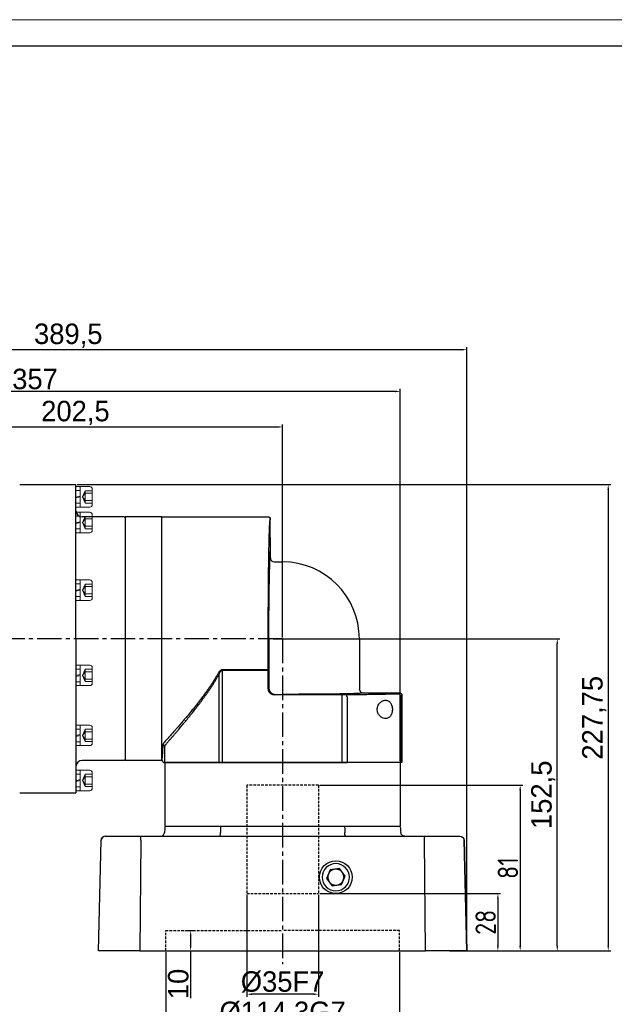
# Model space of a CAD drawing. Header units: millimetres. Extents: x 2026 to 3108, y 344 to 1109.
# Tile 17 of 18: x 2539 to 2830, y 628 to 1109. Entities that reach past the tile are written whole.
import ezdxf

# ---------------------------------------------------------------- set-up
doc = ezdxf.new("R2010")
doc.units = ezdxf.units.MM
doc.linetypes.add('DASHED2', pattern=[9.525, 6.35, -3.175])
doc.linetypes.add('点画线', pattern=[18, 12, -2, 2, -2])
for name, color, linetype in [('4虚线层', 6, 'DASHED2'), ('6文字层', 3, 'Continuous'), ('7中心线层', 7, '点画线'), ('标注线', 7, 'Continuous')]:
    doc.layers.add(name, color=color, linetype=linetype)
for name, color, linetype, lineweight in [('图框_外框线', 7, 'Continuous', 18), ('粗实线', 7, 'Continuous', 40), ('细实线', 211, 'Continuous', 18)]:
    doc.layers.add(name, color=color, linetype=linetype, lineweight=lineweight)
doc.styles.add('工程字', font='gbenor.shx', dxfattribs={"bigfont": 'gbcbig.shx'})
doc.dimstyles.new('ISO-25', dxfattribs={"dimtxt": 2.5, "dimasz": 2.5, "dimexe": 1.25, "dimexo": 0.625, "dimtad": 1, "dimtxsty": 'Standard', "dimcen": 2.5, "dimadec": 0, "dimazin": 0, "dimtfac": 1, "dimtmove": 0, "dimatfit": 3, "dimfxl": 1, "dimarcsym": 0})

# ---------------------------------------------------------------- blocks, each defined once
blk = doc.blocks.new('*D87')
at = {"layer": '6文字层', "color": 0, "lineweight": -2}
for p, q in [((2465.31, 876.83), (2465.31, 910.87)), ((2467.81, 909.62), (2665.31, 909.62)), ((2667.81, 806.83), (2667.81, 910.87))]:
    blk.add_line(p, q, dxfattribs=at)
at = {"layer": '6文字层', "color": 0}
for points in [[(2467.81, 910.03), (2467.81, 909.2), (2465.31, 909.62)], [(2665.31, 909.2), (2665.31, 910.03), (2667.81, 909.62)]]:
    blk.add_solid(points, dxfattribs=at)
at = {"layer": 'Defpoints', "color": 0}
for p in [(2667.81, 909.62), (2465.31, 876.21), (2667.81, 806.21)]:
    blk.add_point(p, dxfattribs=at)
at = {"layer": '6文字层', "color": 0, "insert": (2566.56, 916.45), "char_height": 10, "attachment_point": 5}
blk.add_mtext('202,5', dxfattribs=at)
blk = doc.blocks.new('*D88')
at = {"layer": '6文字层', "color": 0, "lineweight": -2}
for p, q in [((2368.31, 825.63), (2368.31, 928.23)), ((2725.31, 746.33), (2725.31, 928.23)), ((2722.81, 926.98), (2370.81, 926.98))]:
    blk.add_line(p, q, dxfattribs=at)
at = {"layer": '6文字层', "color": 0}
for points in [[(2370.81, 927.4), (2370.81, 926.56), (2368.31, 926.98)], [(2722.81, 926.56), (2722.81, 927.4), (2725.31, 926.98)]]:
    blk.add_solid(points, dxfattribs=at)
at = {"layer": 'Defpoints', "color": 0}
for p in [(2368.31, 926.98), (2368.31, 825.01), (2725.31, 745.71)]:
    blk.add_point(p, dxfattribs=at)
at = {"layer": '6文字层', "color": 0, "insert": (2546.81, 932.98), "char_height": 10, "attachment_point": 5}
blk.add_mtext('357', dxfattribs=at)
blk = doc.blocks.new('M6')
at = {"layer": '细实线', "color": 0, "linetype": 'Continuous', "lineweight": 18}
for p, q in [((-4.4, 8.1), (-4.4, 9.8)), ((-4.2, 10), (-2.6, 10)), ((-2.4, 0), (-2.4, 10)), ((-2.4, 10), (2.4, 10)), ((-4.4, 0.2), (-4.4, 8.1)), ((-4.4, 8.1), (-2.4, 8.1)), ((-4.4, 4.9), (-2.4, 5.42)), ((-4.4, 4.48), (-2.4, 5)), ((-1.24, 5), (0.04, 8)), ((0.04, 6.8), (-1.24, 5)), ((0.04, 3.2), (-1.24, 5)), ((-1.24, 5), (0.04, 2)), ((0.04, 8), (3.6, 8)), ((0.04, 2), (0.04, 8)), ((0.04, 6.8), (3.6, 6.8)), ((3.6, 1.2), (3.6, 8.8)), ((-4.4, 1.9), (-2.4, 1.9)), ((0.04, 3.2), (3.6, 3.2)), ((0.04, 2), (3.6, 2)), ((-4.2, 0), (-2.6, 0)), ((-2.4, 0), (2.4, 0))]:
    blk.add_line(p, q, dxfattribs=at)
for centre, radius, start, end in [((-4.2, 9.8), 0.2, 90, 180), ((-2.6, 9.8), 0.2, 0, 90), ((2.4, 8.8), 1.2, 0, 90), ((-4.2, 0.2), 0.2, 180, 270), ((-2.6, 0.2), 0.2, 270, 0), ((2.4, 1.2), 1.2, 270, 0)]:
    blk.add_arc(centre, radius, start, end, dxfattribs=at)
blk = doc.blocks.new('*D106')
at = {"layer": '6文字层', "color": 0, "lineweight": -2}
for p, q in [((2668.44, 806.21), (2803.29, 806.21)), ((2802.04, 656.21), (2802.04, 803.71)), ((2752.01, 653.71), (2803.29, 653.71))]:
    blk.add_line(p, q, dxfattribs=at)
at = {"layer": '6文字层', "color": 0}
for points in [[(2802.46, 803.71), (2801.63, 803.71), (2802.04, 806.21)], [(2801.63, 656.21), (2802.46, 656.21), (2802.04, 653.71)]]:
    blk.add_solid(points, dxfattribs=at)
at = {"layer": 'Defpoints', "color": 0}
for p in [(2667.81, 806.21), (2802.04, 806.21), (2751.39, 653.71)]:
    blk.add_point(p, dxfattribs=at)
at = {"layer": '6文字层', "color": 0, "insert": (2795.21, 729.96), "char_height": 10, "attachment_point": 5, "rotation": 90}
blk.add_mtext('152,5', dxfattribs=at)
blk = doc.blocks.new('*D107')
at = {"layer": '6文字层', "color": 0, "lineweight": -2}
for p, q in [((2567.44, 881.46), (2828.2, 881.46)), ((2826.95, 878.96), (2826.95, 656.21)), ((2749.37, 653.71), (2828.2, 653.71))]:
    blk.add_line(p, q, dxfattribs=at)
at = {"layer": '6文字层', "color": 0}
for points in [[(2827.36, 878.96), (2826.53, 878.96), (2826.95, 881.46)], [(2826.53, 656.21), (2827.36, 656.21), (2826.95, 653.71)]]:
    blk.add_solid(points, dxfattribs=at)
at = {"layer": 'Defpoints', "color": 0}
for p in [(2566.81, 881.46), (2748.74, 653.71), (2826.95, 653.71)]:
    blk.add_point(p, dxfattribs=at)
at = {"layer": '6文字层', "color": 0, "insert": (2820.11, 767.58), "char_height": 10, "attachment_point": 5, "rotation": 90}
blk.add_mtext('227,75', dxfattribs=at)
blk = doc.blocks.new('*D108')
at = {"layer": '6文字层', "color": 0, "lineweight": -2}
for p, q in [((2368.31, 825.63), (2368.31, 948.6)), ((2757.81, 654.33), (2757.81, 948.6)), ((2755.31, 947.35), (2370.81, 947.35))]:
    blk.add_line(p, q, dxfattribs=at)
at = {"layer": '6文字层', "color": 0}
for points in [[(2370.81, 947.76), (2370.81, 946.93), (2368.31, 947.35)], [(2755.31, 946.93), (2755.31, 947.76), (2757.81, 947.35)]]:
    blk.add_solid(points, dxfattribs=at)
at = {"layer": 'Defpoints', "color": 0}
for p in [(2368.31, 947.35), (2368.31, 825.01), (2757.81, 653.71)]:
    blk.add_point(p, dxfattribs=at)
at = {"layer": '6文字层', "color": 0, "insert": (2563.06, 954.18), "char_height": 10, "attachment_point": 5}
blk.add_mtext('389,5', dxfattribs=at)
blk = doc.blocks.new('*D110')
at = {"layer": '6文字层', "color": 0, "lineweight": -2}
for p, q in [((2620.07, 663.71), (2624.11, 663.71)), ((2622.86, 661.21), (2622.86, 656.21)), ((2617.33, 653.71), (2624.11, 653.71)), ((2622.86, 653.71), (2622.86, 630.6))]:
    blk.add_line(p, q, dxfattribs=at)
at = {"layer": '6文字层', "color": 0}
for points in [[(2623.28, 661.21), (2622.45, 661.21), (2622.86, 663.71)], [(2622.45, 656.21), (2623.28, 656.21), (2622.86, 653.71)]]:
    blk.add_solid(points, dxfattribs=at)
at = {"layer": 'Defpoints', "color": 0}
for p in [(2619.45, 663.71), (2616.7, 653.71), (2622.86, 653.71)]:
    blk.add_point(p, dxfattribs=at)
at = {"layer": '6文字层', "color": 0, "insert": (2616.86, 637.58), "char_height": 10, "attachment_point": 5, "rotation": 90}
blk.add_mtext('10', dxfattribs=at)
blk = doc.blocks.new('*D111')
at = {"layer": '6文字层', "color": 0, "lineweight": -2}
for p, q in [((2650.31, 681.08), (2650.31, 631.33)), ((2685.31, 681.08), (2685.31, 631.33)), ((2682.81, 632.58), (2652.81, 632.58))]:
    blk.add_line(p, q, dxfattribs=at)
at = {"layer": '6文字层', "color": 0}
for points in [[(2652.81, 633), (2652.81, 632.17), (2650.31, 632.58)], [(2682.81, 632.17), (2682.81, 633), (2685.31, 632.58)]]:
    blk.add_solid(points, dxfattribs=at)
at = {"layer": 'Defpoints', "color": 0}
for p in [(2650.31, 681.71), (2685.31, 681.71), (2650.31, 632.58)]:
    blk.add_point(p, dxfattribs=at)
at = {"layer": '6文字层', "color": 0, "insert": (2667.81, 638.58), "char_height": 10, "attachment_point": 5}
blk.add_mtext('%%C35F7', dxfattribs=at)
blk = doc.blocks.new('*D112')
at = {"layer": '6文字层', "color": 0, "lineweight": -2}
for p, q in [((2610.66, 653.08), (2610.66, 614.95)), ((2724.96, 653.08), (2724.96, 614.95)), ((2722.46, 616.2), (2613.16, 616.2))]:
    blk.add_line(p, q, dxfattribs=at)
at = {"layer": '6文字层', "color": 0}
for points in [[(2613.16, 616.61), (2613.16, 615.78), (2610.66, 616.2)], [(2722.46, 615.78), (2722.46, 616.61), (2724.96, 616.2)]]:
    blk.add_solid(points, dxfattribs=at)
at = {"layer": 'Defpoints', "color": 0}
for p in [(2610.66, 653.71), (2724.96, 653.71), (2610.66, 616.2)]:
    blk.add_point(p, dxfattribs=at)
at = {"layer": '6文字层', "color": 0, "insert": (2667.81, 623.04), "char_height": 10, "attachment_point": 5}
blk.add_mtext('%%C114,3G7', dxfattribs=at)
blk = doc.blocks.new('*D113')
at = {"layer": '6文字层', "color": 0, "lineweight": -2}
for p, q in [((2685.94, 681.71), (2774.27, 681.71)), ((2773.02, 679.21), (2773.02, 656.21)), ((2757.64, 653.71), (2774.27, 653.71))]:
    blk.add_line(p, q, dxfattribs=at)
at = {"layer": '6文字层', "color": 0}
for points in [[(2773.43, 679.21), (2772.6, 679.21), (2773.02, 681.71)], [(2772.6, 656.21), (2773.43, 656.21), (2773.02, 653.71)]]:
    blk.add_solid(points, dxfattribs=at)
at = {"layer": 'Defpoints', "color": 0}
for p in [(2685.31, 681.71), (2757.01, 653.71), (2773.02, 653.71)]:
    blk.add_point(p, dxfattribs=at)
at = {"layer": '6文字层', "color": 0, "insert": (2767.02, 667.71), "char_height": 10, "attachment_point": 5, "rotation": 90, "style": '工程字'}
blk.add_mtext('28', dxfattribs=at)
blk = doc.blocks.new('*D114')
at = {"layer": '6文字层', "color": 0, "lineweight": -2}
for p, q in [((2685.94, 734.71), (2785.16, 734.71)), ((2783.91, 732.21), (2783.91, 656.21)), ((2757.64, 653.71), (2785.16, 653.71))]:
    blk.add_line(p, q, dxfattribs=at)
at = {"layer": '6文字层', "color": 0}
for points in [[(2784.32, 732.21), (2783.49, 732.21), (2783.91, 734.71)], [(2783.49, 656.21), (2784.32, 656.21), (2783.91, 653.71)]]:
    blk.add_solid(points, dxfattribs=at)
at = {"layer": 'Defpoints', "color": 0}
for p in [(2685.31, 734.71), (2757.01, 653.71), (2783.91, 653.71)]:
    blk.add_point(p, dxfattribs=at)
at = {"layer": '6文字层', "color": 0, "insert": (2777.91, 694.21), "char_height": 10, "attachment_point": 5, "rotation": 90, "style": '工程字'}
blk.add_mtext('81', dxfattribs=at)
blk = doc.blocks.new('110DL1')
at = {"linetype": 'Continuous', "lineweight": 30}
for p, q in [((0, 0), (52, 0)), ((0, -117.97), (0, 0)), ((53, -1.25), (53, -1)), ((53, -20), (53, -10.25)), ((54.26, -21.83), (54.97, -22.04)), ((55, -22), (59, -22)), ((96.5, -59.5), (96.5, -84)), ((96.46, -84.03), (96.67, -84.74)), ((98.5, -86), (116.29, -86)), ((117.29, -87), (117.29, -120)), ((0.71, -120), (1.48, -120)), ((1.48, -120), (1.87, -120)), ((1.87, -120), (27.96, -120)), ((27.96, -120), (29.49, -120)), ((29.49, -120), (88.05, -120)), ((88.05, -120), (90.47, -120)), ((115.91, -120), (90.47, -120)), ((116.53, -120), (115.91, -120)), ((117.29, -120), (116.53, -120))]:
    blk.add_line(p, q, dxfattribs=at)
at = {"linetype": 'Continuous', "lineweight": 25}
for p, q in [((54.97, -22.06), (55, -22)), ((55, -22), (54.97, -22.06)), ((52.31, -59.5), (52.31, -83.69)), ((54.31, -59.5), (52.31, -59.5)), ((54.31, -59.5), (59, -59.5)), ((59, -59.5), (96.5, -59.5)), ((27.89, -76.89), (27.89, -120)), ((51.01, -74.67), (29.49, -74.67)), ((29.49, -74.93), (29.49, -74.67)), ((29.49, -74.93), (29.49, -120)), ((29.49, -74.93), (51.01, -74.93)), ((52.01, -83.99), (52.01, -74.67)), ((52.31, -83.69), (52.01, -83.99)), ((96.5, -84), (96.44, -84.03)), ((96.44, -84.03), (96.5, -84)), ((116.29, -86), (115.53, -86.51)), ((55.01, -86.99), (55.31, -86.69)), ((88.05, -86.99), (55.01, -86.99)), ((55.31, -86.69), (59, -86.69)), ((88.05, -87.99), (88.05, -86.99)), ((88.05, -120), (88.05, -87.99)), ((90.47, -87.98), (90.47, -120)), ((116.53, -87.51), (117.29, -87)), ((116.53, -87.51), (116.53, -120)), ((1.48, -120), (1.48, -112.28))]:
    blk.add_line(p, q, dxfattribs=at)
at = {"linetype": 'Continuous', "lineweight": 25, "flags": 128}
blk.add_lwpolyline([(90.47, -87.98), (90.46, -87.78), (90.43, -87.6), (90.38, -87.43), (90.32, -87.28), (90.25, -87.15), (90.17, -87.06), (90.08, -87), (89.98, -86.98)], dxfattribs=at)
at = {"linetype": 'Continuous', "lineweight": 30}
blk.add_arc((59, -59.5), 37.5, 0, 90, dxfattribs=at)
at = {"linetype": 'Continuous', "lineweight": 25}
for centre, radius, start, end in [((115.53, -87.51), 1, 0.0252, 89.9639), ((0.53, -112.36), 0.957, 5.0104, 92.772)]:
    blk.add_arc(centre, radius, start, end, dxfattribs=at)
at = {"linetype": 'Continuous', "lineweight": 30, "extrusion": (0, 0, -1)}
blk.add_ellipse((53, -5.75), major_axis=(0, 4.5), ratio=0.017455, start_param=3.141593, end_param=6.283185, dxfattribs=at)
at = {"linetype": 'Continuous', "lineweight": 25, "extrusion": (0, 0, -1)}
for centre in [(52.34, -21.49), (52.06, -59.5)]:
    blk.add_ellipse(centre, major_axis=(0, 4.5), ratio=0.017455, dxfattribs=at)
for centre, major_axis, start_param, end_param in [((53, -59.5), (0, 39.5), 4.712389, 6.282302), ((59, -86), (-39.5, 0), 3.142476, 4.712389), ((111.53, -86.51), (-4, 0), 3.167773, 3.645818), ((88.05, -86.92), (-4, 0), 4.207028, 4.712389)]:
    blk.add_ellipse(centre, major_axis=major_axis, ratio=0.017455, start_param=start_param, end_param=end_param, dxfattribs=at)
at = {"linetype": 'Continuous', "lineweight": 30, "extrusion": (-2.1798e-22, 3.0756e-12, -1)}
blk.add_ellipse((116.29, -87), major_axis=(-0.832, -0.555), ratio=0.999505, start_param=2.158969, end_param=3.729308, dxfattribs=at)
at = {"linetype": 'Continuous', "lineweight": 25}
for points, knots in [([(52.01, -74.67), (52.01, -74.43), (52.01, -73.95), (52.01, -73.22), (52, -72.5), (52, -71.77), (52, -71.04), (52, -70.31), (51.99, -69.58), (51.99, -68.84), (51.99, -67.25), (51.98, -64.78), (51.98, -61.44), (51.98, -58.08), (51.98, -54.73), (51.99, -51.4), (52, -46.99), (52.03, -41.58), (52.07, -35.31), (52.12, -29.36), (52.19, -23.81), (52.26, -18.73), (52.35, -14.18), (52.45, -10.22), (52.53, -7.47), (52.6, -5.61), (52.66, -4.39), (52.71, -3.35), (52.77, -2.49), (52.83, -1.83), (52.87, -1.45), (52.91, -1.24), (52.93, -1.13), (52.95, -1.06), (52.98, -1.01), (52.99, -1), (53, -1)], [0, 0, 0, 0, 0.006951, 0.013898, 0.020843, 0.027786, 0.034728, 0.041671, 0.048616, 0.055564, 0.062516, 0.093768, 0.125024, 0.156275, 0.187532, 0.218783, 0.25004, 0.312523, 0.375006, 0.43749, 0.499975, 0.562461, 0.624949, 0.687437, 0.749926, 0.781181, 0.812442, 0.843698, 0.874959, 0.906214, 0.937476, 0.949986, 0.962487, 0.974986, 0.987488, 1, 1, 1, 1]), ([(27.49, -76.46), (27.37, -76.66), (27.14, -77.07), (26.78, -77.69), (26.4, -78.34), (26, -79), (25.58, -79.68), (25.13, -80.38), (24.67, -81.1), (24.19, -81.84), (23.68, -82.59), (23.16, -83.37), (22.61, -84.15), (22.04, -84.96), (21.46, -85.78), (20.56, -87), (19.19, -88.84), (17.31, -91.27), (15.45, -93.59), (13.62, -95.83), (11.89, -97.89), (10.11, -99.99), (8.49, -101.86), (7.19, -103.36), (6.15, -104.54), (5.32, -105.48), (4.52, -106.37), (3.76, -107.24), (3.02, -108.06), (2.31, -108.85), (1.64, -109.6), (1.2, -110.08), (0.99, -110.32)], [0, 0, 0, 0, 0.013994, 0.028581, 0.043761, 0.059537, 0.075908, 0.092876, 0.110441, 0.128604, 0.147366, 0.166727, 0.186688, 0.20725, 0.228412, 0.250175, 0.303131, 0.374795, 0.449072, 0.500116, 0.569691, 0.634517, 0.694601, 0.749953, 0.783202, 0.815873, 0.847971, 0.879499, 0.910462, 0.940863, 0.970708, 1, 1, 1, 1]), ([(1.87, -111.17), (1.98, -111.04), (2.2, -110.79), (2.54, -110.4), (2.88, -110.01), (3.23, -109.61), (3.59, -109.21), (3.95, -108.79), (4.31, -108.37), (4.68, -107.95), (5.05, -107.52), (5.43, -107.08), (5.82, -106.63), (6.21, -106.18), (6.6, -105.72), (7, -105.26), (7.4, -104.78), (8.19, -103.86), (9.39, -102.43), (11.04, -100.45), (12.75, -98.37), (14.49, -96.2), (16.26, -93.97), (18.02, -91.69), (19.75, -89.39), (21.2, -87.39), (22.37, -85.72), (23.27, -84.41), (24.14, -83.11), (24.98, -81.82), (25.78, -80.54), (26.54, -79.27), (27.27, -78.01), (27.73, -77.16), (27.96, -76.74)], [0, 0, 0, 0, 0.015364, 0.030759, 0.046186, 0.061644, 0.077137, 0.092664, 0.108226, 0.123826, 0.139463, 0.155139, 0.170854, 0.186611, 0.202409, 0.218251, 0.234136, 0.250066, 0.311093, 0.373043, 0.435967, 0.499909, 0.563769, 0.626676, 0.688681, 0.749835, 0.783688, 0.816778, 0.849118, 0.880718, 0.911592, 0.941753, 0.971217, 1, 1, 1, 1]), ([(29.49, -74.67), (29.46, -74.67), (29.4, -74.67), (29.31, -74.69), (29.21, -74.71), (29.12, -74.73), (28.92, -74.81), (28.62, -74.99), (28.22, -75.36), (27.91, -75.77), (27.66, -76.15), (27.55, -76.35), (27.49, -76.46)], [0, 0, 0, 0, 0.032548, 0.065327, 0.09857, 0.132496, 0.167316, 0.320633, 0.500589, 0.750024, 0.86894, 1, 1, 1, 1]), ([(27.96, -76.74), (28.01, -76.65), (28.09, -76.46), (28.21, -76.2), (28.34, -75.95), (28.47, -75.74), (28.6, -75.55), (28.73, -75.39), (28.86, -75.25), (28.99, -75.13), (29.11, -75.04), (29.24, -74.98), (29.37, -74.94), (29.45, -74.93), (29.49, -74.93)], [0, 0, 0, 0, 0.128655, 0.248041, 0.358298, 0.459603, 0.552186, 0.636345, 0.712481, 0.781134, 0.84304, 0.899202, 0.950955, 1, 1, 1, 1]), ([(52.01, -74.67), (52.01, -74.67), (52.01, -74.67), (51.99, -74.67), (51.97, -74.67), (51.94, -74.67), (51.9, -74.67), (51.87, -74.67), (51.83, -74.67), (51.8, -74.67), (51.77, -74.67), (51.75, -74.67), (51.73, -74.67), (51.68, -74.67), (51.57, -74.67), (51.39, -74.67), (51.2, -74.67), (51.07, -74.67), (51.01, -74.67)], [0, 0, 0, 0, 0.068082, 0.132953, 0.193909, 0.250351, 0.301788, 0.347844, 0.388242, 0.422796, 0.451384, 0.473938, 0.490422, 0.500824, 0.632434, 0.760846, 0.88391, 1, 1, 1, 1]), ([(51.01, -74.93), (51.05, -74.93), (51.11, -74.93), (51.22, -74.92), (51.32, -74.91), (51.43, -74.9), (51.54, -74.88), (51.64, -74.86), (51.74, -74.84), (51.83, -74.81), (51.9, -74.78), (51.96, -74.74), (52, -74.71), (52.01, -74.68), (52.01, -74.67)], [0, 0, 0, 0, 0.062192, 0.128072, 0.197704, 0.271143, 0.348432, 0.429613, 0.514717, 0.603775, 0.696812, 0.793849, 0.894906, 1, 1, 1, 1]), ([(55.01, -86.99), (54.96, -86.99), (54.85, -86.98), (54.69, -86.97), (54.53, -86.95), (54.37, -86.92), (54.21, -86.88), (54.05, -86.83), (53.9, -86.77), (53.75, -86.71), (53.61, -86.64), (53.47, -86.56), (53.33, -86.47), (53.2, -86.38), (53.07, -86.27), (52.95, -86.17), (52.83, -86.05), (52.73, -85.93), (52.62, -85.8), (52.53, -85.67), (52.44, -85.53), (52.36, -85.39), (52.29, -85.25), (52.23, -85.1), (52.17, -84.95), (52.12, -84.79), (52.08, -84.63), (52.05, -84.47), (52.03, -84.31), (52.02, -84.15), (52.01, -84.04), (52.01, -83.99)], [0, 0, 0, 0, 0.034488, 0.068976, 0.103462, 0.137947, 0.172431, 0.206914, 0.241396, 0.275878, 0.310359, 0.34484, 0.379321, 0.413801, 0.44828, 0.48276, 0.51724, 0.55172, 0.586199, 0.620679, 0.65516, 0.689641, 0.724122, 0.758604, 0.793086, 0.827569, 0.862053, 0.896538, 0.931024, 0.965512, 1, 1, 1, 1]), ([(52.31, -83.69), (52.31, -83.74), (52.31, -83.85), (52.33, -84.01), (52.35, -84.17), (52.38, -84.33), (52.42, -84.49), (52.47, -84.65), (52.52, -84.8), (52.59, -84.95), (52.66, -85.09), (52.74, -85.24), (52.83, -85.37), (52.92, -85.51), (53.02, -85.63), (53.13, -85.75), (53.25, -85.87), (53.37, -85.98), (53.49, -86.08), (53.63, -86.17), (53.76, -86.26), (53.91, -86.34), (54.05, -86.41), (54.2, -86.48), (54.35, -86.53), (54.51, -86.58), (54.67, -86.62), (54.83, -86.65), (54.99, -86.67), (55.15, -86.69), (55.26, -86.69), (55.31, -86.69)], [0, 0, 0, 0, 0.034483, 0.068966, 0.103449, 0.137932, 0.172415, 0.206898, 0.24138, 0.275863, 0.310346, 0.344828, 0.379311, 0.413794, 0.448276, 0.482759, 0.517241, 0.551724, 0.586206, 0.620689, 0.655172, 0.689654, 0.724137, 0.75862, 0.793102, 0.827585, 0.862068, 0.896551, 0.931034, 0.965517, 1, 1, 1, 1]), ([(115.04, -86.54), (114.9, -86.54), (114.64, -86.55), (114.23, -86.56), (113.81, -86.58), (113.39, -86.59), (112.95, -86.6), (112.51, -86.61), (112.06, -86.63), (111.6, -86.64), (111.13, -86.65), (110.65, -86.66), (109.43, -86.69), (107.38, -86.73), (104.32, -86.79), (101.03, -86.84), (98.32, -86.88), (96.31, -86.91), (95.08, -86.92), (93.84, -86.94), (92.57, -86.95), (91.29, -86.96), (90.42, -86.97), (89.98, -86.98)], [0, 0, 0, 0, 0.022757, 0.045498, 0.068225, 0.090944, 0.113658, 0.136369, 0.159083, 0.181803, 0.204532, 0.227274, 0.250034, 0.375016, 0.500012, 0.624992, 0.749986, 0.791691, 0.833352, 0.87499, 0.916629, 0.958291, 1, 1, 1, 1]), ([(112.54, -92.77), (112.48, -92.46), (112.3, -91.85), (111.91, -91.08), (111.43, -90.46), (110.89, -90), (110.29, -89.7), (109.67, -89.55), (109.02, -89.54), (108.15, -89.71), (107.28, -90.14), (106.49, -90.85), (105.96, -91.53), (105.54, -92.35), (105.27, -93.31), (105.21, -94.33), (105.39, -95.32), (105.75, -96.21), (106.23, -96.95), (106.81, -97.55), (107.63, -98.16), (108.72, -98.6), (109.81, -98.56), (110.62, -98.26), (111.2, -97.87), (111.71, -97.33), (112.09, -96.7), (112.35, -96.06), (112.52, -95.44), (112.64, -94.67), (112.68, -93.76), (112.6, -93.09), (112.54, -92.77)], [0, 0, 0, 0, 0.030505, 0.062338, 0.09321, 0.125024, 0.155863, 0.187515, 0.218612, 0.250035, 0.312417, 0.3442, 0.374682, 0.407045, 0.437371, 0.468431, 0.499944, 0.530151, 0.562264, 0.592957, 0.625256, 0.687579, 0.749785, 0.781662, 0.812515, 0.844352, 0.874987, 0.895946, 0.916643, 0.937678, 0.969218, 1, 1, 1, 1]), ([(0.99, -110.32), (0.96, -110.35), (0.89, -110.42), (0.81, -110.53), (0.74, -110.64), (0.67, -110.74), (0.61, -110.88), (0.54, -111.04), (0.5, -111.22), (0.49, -111.34), (0.48, -111.4)], [0, 0, 0, 0, 0.100373, 0.200386, 0.300217, 0.400042, 0.500038, 0.666083, 0.832471, 1, 1, 1, 1]), ([(0.48, -111.4), (0.4, -112.98), (0.32, -114.32), (0.16, -116.52), (0.08, -117.37), (0, -117.97)], [0, 0, 0, 0, 0.5, 0.5, 1, 1, 1, 1]), ([(1.48, -112.28), (1.48, -112.24), (1.49, -112.17), (1.5, -112.05), (1.52, -111.94), (1.55, -111.83), (1.59, -111.69), (1.66, -111.53), (1.75, -111.35), (1.83, -111.23), (1.87, -111.17)], [0, 0, 0, 0, 0.099847, 0.199828, 0.299942, 0.40019, 0.500571, 0.669373, 0.835844, 1, 1, 1, 1])]:
    blk.add_open_spline(points, degree=3, knots=knots, dxfattribs=at)
at = {"linetype": 'Continuous', "lineweight": 30}
for points, knots in [([(52, 0), (52.03, 0), (52.1, 0), (52.21, -0.02), (52.32, -0.05), (52.42, -0.09), (52.52, -0.15), (52.62, -0.21), (52.72, -0.3), (52.83, -0.43), (52.92, -0.6), (52.99, -0.79), (53, -0.93), (53, -1)], [0, 0, 0, 0, 0.065607, 0.1337, 0.204011, 0.276206, 0.349882, 0.42458, 0.499802, 0.615495, 0.739545, 0.868919, 1, 1, 1, 1]), ([(53, -20), (53.03, -20.25), (53.07, -20.64), (53.32, -21.11), (53.66, -21.51), (53.98, -21.8), (54.25, -21.85), (54.25, -21.85)], [0, 0, 0, 0, 0.321307, 0.490957, 0.661846, 0.992067, 1, 1, 1, 1]), ([(96.65, -84.75), (96.66, -84.76), (96.71, -85.02), (96.99, -85.35), (97.39, -85.68), (97.86, -85.93), (98.25, -85.97), (98.5, -86)], [0, 0, 0, 0, 0.017702, 0.336702, 0.508176, 0.678268, 1, 1, 1, 1]), ([(0, -117.97), (0, -118.01), (0, -118.11), (0, -118.24), (0, -118.36), (0, -118.48), (0, -118.58), (0, -118.67), (0, -118.75), (0, -118.83), (0, -118.89), (0, -118.94), (0, -118.98), (0, -119.01), (0, -119.03), (0, -119.04), (0, -119.04)], [0, 0, 0, 0, 0.071486, 0.142917, 0.214305, 0.28566, 0.356994, 0.428319, 0.499648, 0.57099, 0.642359, 0.713765, 0.785221, 0.856738, 0.928327, 1, 1, 1, 1]), ([(0.71, -120), (0.71, -119.97), (0.7, -119.9), (0.69, -119.8), (0.66, -119.69), (0.62, -119.59), (0.57, -119.5), (0.51, -119.4), (0.43, -119.3), (0.31, -119.2), (0.17, -119.11), (0.06, -119.07), (0, -119.04)], [0, 0, 0, 0, 0.079379, 0.160886, 0.244144, 0.328717, 0.414127, 0.499864, 0.600339, 0.718453, 0.852623, 1, 1, 1, 1])]:
    blk.add_open_spline(points, degree=3, knots=knots, dxfattribs=at)

msp = doc.modelspace()

# ---------------------------------------------------------------- linework, layer by layer
at = {"color": 7, "linetype": 'Continuous', "lineweight": 15}
msp.add_line((2725.3104, 788.8538), (2725.3104, 788.8538), dxfattribs=at)
for p, q in [((2598.4656, 707.758), (2597.991, 653.7091)), ((2598.4656, 707.758), (2598.4656, 709.7091)), ((2737.1599, 707.758), (2737.1599, 709.7091)), ((2737.6344, 653.7091), (2737.1599, 707.758)), ((2691.0516, 693.3104), (2689.3133, 689.1186)), ((2695.551, 693.901), (2691.0516, 693.3104)), ((2698.3121, 690.2997), (2695.551, 693.901)), ((2689.3133, 689.1186), (2692.0744, 685.5173)), ((2696.5738, 686.1078), (2698.3121, 690.2997)), ((2692.0744, 685.5173), (2696.5738, 686.1078))]:
    msp.add_line(p, q)
msp.add_circle((2693.8127, 689.7091), 8)
for radius, start, end in [(6.6194, 67.477326, 247.477326), (3.93, 97.477326, 157.477326), (6.6194, 247.477326, 67.477326), (3.93, 67.477326, 97.477326), (3.93, 37.477326, 67.477326), (3.93, 157.477326, 217.477326), (3.93, 277.477326, 337.477326), (3.93, 337.477326, 37.477326), (3.93, 217.477326, 247.477326), (3.93, 247.477326, 277.477326)]:
    msp.add_arc((2693.8127, 689.7091), radius, start, end)
msp.add_open_spline([(2578.9487, 653.7091), (2578.2171, 653.7091), (2577.8081, 653.7091), (2577.815, 653.7091)], degree=3)
at = {"layer": '4虚线层', "color": 0, "lineweight": 25, "ltscale": 0.2}
for p, q in [((2685.3127, 734.7092), (2650.3127, 734.7092)), ((2650.3127, 734.7092), (2650.3127, 681.7092)), ((2685.3127, 734.7092), (2685.3127, 681.7092)), ((2650.3127, 681.7092), (2685.3127, 681.7092)), ((2610.6627, 653.7091), (2610.6627, 663.7091)), ((2610.6627, 663.7091), (2667.8127, 663.7091)), ((2724.9627, 663.7091), (2667.8127, 663.7091)), ((2724.9627, 653.7091), (2724.9627, 663.7091))]:
    msp.add_line(p, q, dxfattribs=at)
at = {"layer": '7中心线层'}
msp.add_line((2667.8104, 806.2091), (2362.1412, 806.2091), dxfattribs=at)
at = {"layer": '7中心线层', "color": 0}
msp.add_line((2667.8104, 806.2091), (2667.8104, 647.2334), dxfattribs=at)
at = {"layer": '图框_外框线', "color": 3}
msp.add_lwpolyline([(2026.2507, 343.6688), (3107.8668, 343.6688), (3107.8668, 1108.5259), (2026.2507, 1108.5259)], close=True, dxfattribs=at)
at = {"layer": '图框_外框线', "color": 3, "lineweight": 25}
msp.add_lwpolyline([(2090.6326, 356.5451), (3094.9905, 356.5451), (3094.9905, 1095.6495), (2090.6326, 1095.6495)], close=True, dxfattribs=at)
at = {"layer": '粗实线', "lineweight": 30}
for p, q in [((2539.3104, 881.4591), (2566.8105, 881.4591)), ((2566.8105, 806.2091), (2566.8105, 881.4591)), ((2590.3105, 865.7091), (2569.8105, 865.7091)), ((2590.3105, 865.7091), (2590.8105, 865.2091)), ((2590.8105, 865.2091), (2591.3104, 865.7091)), ((2608.8104, 865.7091), (2590.8105, 865.7091)), ((2608.8104, 746.7091), (2608.8104, 865.7091)), ((2590.8105, 865.2091), (2590.8105, 747.2091)), ((2566.8105, 806.2091), (2566.8105, 730.9591)), ((2590.3105, 746.7091), (2569.8105, 746.7091)), ((2590.3105, 746.7091), (2590.8105, 747.2091)), ((2590.8105, 747.2091), (2591.3104, 746.7092)), ((2608.8104, 746.7091), (2590.8105, 746.7091)), ((2667.8104, 745.7091), (2610.3104, 745.7091)), ((2610.8104, 745.7091), (2610.3104, 745.2091)), ((2725.3104, 745.7091), (2667.8104, 745.7091)), ((2725.3104, 745.7091), (2725.3104, 714.7091)), ((2610.3104, 745.2091), (2610.3127, 714.7091)), ((2539.3104, 730.9591), (2566.8105, 730.9591)), ((2610.3127, 714.7091), (2637.5018, 714.7091)), ((2637.5018, 714.7091), (2698.1236, 714.7091)), ((2698.1236, 714.7091), (2725.3127, 714.7091)), ((2725.3127, 714.2091), (2725.3127, 714.2091)), ((2577.8127, 653.7091), (2579.1336, 707.758)), ((2581.8229, 709.7091), (2596.5519, 709.7091)), ((2598.4656, 709.7091), (2737.1599, 709.7091)), ((2725.5467, 711.5348), (2725.5467, 711.5348)), ((2739.0736, 709.7091), (2753.8025, 709.7091)), ((2754.4924, 709.7091), (2754.4924, 709.7091)), ((2756.4918, 707.758), (2756.4918, 707.758)), ((2757.8127, 653.7091), (2756.4918, 707.758)), ((2756.4918, 707.758), (2757.8127, 653.7091)), ((2594.8183, 653.7091), (2577.8134, 653.7369)), ((2597.991, 653.7091), (2737.6344, 653.7091)), ((2756.6767, 653.7091), (2740.8072, 653.7091)), ((2757.8127, 653.7091), (2757.8127, 653.7091))]:
    msp.add_line(p, q, dxfattribs=at)
for centre, radius, start, end in [((2569.8105, 868.7091), 3, 180, 270), ((2569.8105, 743.7091), 3, 90, 180), ((2581.133, 707.7091), 2, 90, 178.6)]:
    msp.add_arc(centre, radius, start, end, dxfattribs=at)
at = {"layer": '粗实线', "lineweight": 30, "extrusion": (0, 0, -1)}
for start, end in [(90, 178.6), (90, 167.76865), (167.768663, 178.6)]:
    msp.add_arc((-2754.4924, 707.7091), 2, start, end, dxfattribs=at)
at = {"layer": '粗实线', "lineweight": 30}
for points in [[(2610.3127, 714.2091), (2610.2347, 713.3177), (2610.1567, 712.4263), (2610.0787, 711.5348)], [(2610.8127, 714.7091), (2610.6461, 714.5425), (2610.4794, 714.3758), (2610.3127, 714.2091)], [(2637.5018, 714.2091), (2637.4825, 713.3177), (2637.4633, 712.4263), (2637.444, 711.5348)], [(2637.6258, 714.7091), (2637.5844, 714.5425), (2637.5431, 714.3758), (2637.5018, 714.2091)], [(2697.9996, 714.7091), (2698.041, 714.5425), (2698.0824, 714.3758), (2698.1236, 714.2091)], [(2698.1236, 714.2091), (2698.1429, 713.3177), (2698.1622, 712.4263), (2698.1814, 711.5348)], [(2724.8127, 714.7091), (2724.9794, 714.5425), (2725.146, 714.3758), (2725.3127, 714.2091)], [(2724.8127, 714.7091), (2724.9794, 714.5425), (2725.146, 714.3758), (2725.3127, 714.2091)], [(2725.3127, 714.2091), (2725.3907, 713.3177), (2725.4687, 712.4263), (2725.5467, 711.5348)], [(2725.3127, 714.2091), (2725.3907, 713.3177), (2725.4687, 712.4263), (2725.5467, 711.5348)], [(2597.991, 653.7091), (2596.8383, 653.7091), (2595.709, 653.7091), (2594.8183, 653.7091)], [(2740.8072, 653.7091), (2739.9165, 653.7091), (2738.7871, 653.7091), (2737.6344, 653.7091)], [(2757.815, 653.7091), (2757.8104, 653.7091), (2757.4083, 653.7091), (2756.6767, 653.7091)]]:
    msp.add_open_spline(points, degree=3, dxfattribs=at)
for points, knots in [([(2579.1528, 707.7593), (2579.155, 707.9467), (2579.2095, 708.3175), (2579.4581, 708.8516), (2579.8699, 709.2983), (2580.2155, 709.4965), (2580.4069, 709.5727)], [0, 0, 0, 0, 0.23516518, 0.48689163, 0.74562956, 1, 1, 1, 1]), ([(2581.1353, 709.7091), (2581.1284, 709.7091), (2581.1942, 709.7091), (2581.3399, 709.7091), (2581.3891, 709.7091), (2581.4557, 709.7091), (2581.4912, 709.7091), (2581.5096, 709.7091), (2581.5166, 709.7091), (2581.5212, 709.7091), (2581.5258, 709.7091), (2581.5304, 709.7091), (2581.5358, 709.7091), (2581.5605, 709.7091), (2581.6535, 709.7091), (2581.7219, 709.7091), (2581.8229, 709.7091)], [0, 0, 0, 0, 0.5, 0.5, 0.625, 0.6875, 0.71875, 0.734375, 0.7421875, 0.74609375, 0.74609375, 0.75, 0.75, 0.875, 0.875, 1, 1, 1, 1]), ([(2596.5519, 709.7091), (2596.8194, 709.7091), (2597.1234, 709.7091), (2597.5297, 709.7091), (2597.6536, 709.7091), (2597.8007, 709.7091), (2597.8749, 709.7091), (2597.9121, 709.7091), (2597.9307, 709.7091), (2597.9387, 709.7091), (2597.944, 709.7091), (2597.9489, 709.7091), (2597.9642, 709.7091), (2598.014, 709.7091), (2598.1855, 709.7091), (2598.3072, 709.7091), (2598.4656, 709.7091)], [0, 0, 0, 0, 0.5, 0.5, 0.625, 0.6875, 0.71875, 0.734375, 0.7421875, 0.74609375, 0.74609375, 0.75, 0.75, 0.875, 0.875, 1, 1, 1, 1]), ([(2608.0859, 709.7091), (2608.0905, 709.7091), (2608.0951, 709.7092), (2608.3281, 709.7106), (2608.5598, 709.7525), (2608.991, 709.9107), (2609.1964, 710.0294), (2609.5484, 710.3255), (2609.7008, 710.5063), (2609.9289, 710.8997), (2610.0099, 711.1169), (2610.064, 711.4034), (2610.073, 711.469), (2610.0787, 711.5348)], [0, 0, 0, 0, 0.00440211, 0.00440211, 0.24002347, 0.24002347, 0.47583824, 0.47583824, 0.70843138, 0.70843138, 0.93440485, 0.93440485, 1, 1, 1, 1]), ([(2636.9505, 709.7091), (2636.9551, 709.7091), (2636.9597, 709.7092), (2636.9643, 709.7093), (2637.0146, 709.7106), (2637.0711, 709.7525), (2637.1765, 709.9107), (2637.2268, 710.0294), (2637.3133, 710.3255), (2637.3508, 710.5063), (2637.407, 710.8997), (2637.427, 711.1169), (2637.4403, 711.4034), (2637.4426, 711.469), (2637.444, 711.5348)], [0, 0, 0, 0, 0.00440211, 0.00440211, 0.00440211, 0.24002347, 0.24002347, 0.47583824, 0.47583824, 0.70843138, 0.70843138, 0.93440485, 0.93440485, 1, 1, 1, 1]), ([(2698.6749, 709.7091), (2698.6703, 709.7091), (2698.6657, 709.7092), (2698.6611, 709.7093), (2698.6108, 709.7106), (2698.5543, 709.7525), (2698.449, 709.9107), (2698.3986, 710.0294), (2698.3122, 710.3255), (2698.2747, 710.5063), (2698.2184, 710.8997), (2698.1984, 711.1169), (2698.1851, 711.4034), (2698.1829, 711.469), (2698.1814, 711.5348)], [0, 0, 0, 0, 0.00440211, 0.00440211, 0.00440211, 0.24002347, 0.24002347, 0.47583824, 0.47583824, 0.70843138, 0.70843138, 0.93440485, 0.93440485, 1, 1, 1, 1]), ([(2727.5396, 709.7091), (2727.535, 709.7091), (2727.5304, 709.7092), (2727.2974, 709.7106), (2727.0656, 709.7525), (2726.6345, 709.9107), (2726.4291, 710.0294), (2726.077, 710.3255), (2725.9247, 710.5063), (2725.6965, 710.8997), (2725.6155, 711.1169), (2725.5615, 711.4034), (2725.5525, 711.469), (2725.5467, 711.5348)], [0, 0, 0, 0, 0.00440211, 0.00440211, 0.24002347, 0.24002347, 0.47583824, 0.47583824, 0.70843138, 0.70843138, 0.93440485, 0.93440485, 1, 1, 1, 1]), ([(2727.5396, 709.7091), (2727.535, 709.7091), (2727.5304, 709.7092), (2727.2974, 709.7106), (2727.0656, 709.7525), (2726.6345, 709.9107), (2726.429, 710.0294), (2726.077, 710.3255), (2725.9247, 710.5063), (2725.6965, 710.8997), (2725.6155, 711.1169), (2725.5615, 711.4034), (2725.5524, 711.469), (2725.5467, 711.5348)], [0, 0, 0, 0, 0.00440211, 0.00440211, 0.24002347, 0.24002347, 0.47583824, 0.47583824, 0.70843138, 0.70843138, 0.93440485, 0.93440485, 1, 1, 1, 1]), ([(2737.1599, 709.7091), (2737.5073, 709.7091), (2737.8515, 709.7091), (2738.2584, 709.7091), (2738.3785, 709.7091), (2738.5145, 709.7091), (2738.5813, 709.7091), (2738.6144, 709.7091), (2738.6309, 709.7091), (2738.6379, 709.7091), (2738.6425, 709.7091), (2738.6471, 709.7091), (2738.6604, 709.7091), (2738.7046, 709.7091), (2738.8502, 709.7091), (2738.9516, 709.7091), (2739.0736, 709.7091)], [0, 0, 0, 0, 0.5, 0.5, 0.625, 0.6875, 0.71875, 0.734375, 0.7421875, 0.74609375, 0.74609375, 0.75, 0.75, 0.875, 0.875, 1, 1, 1, 1]), ([(2753.8025, 709.7091), (2754.0242, 709.7091), (2754.1968, 709.7091), (2754.3441, 709.7091), (2754.3829, 709.7091), (2754.4184, 709.7091), (2754.4269, 709.7091), (2754.4315, 709.7091), (2754.4361, 709.7091), (2754.4407, 709.7091), (2754.4453, 709.7091), (2754.4499, 709.7091), (2754.4545, 709.7091), (2754.4591, 709.7091), (2754.4803, 709.7091), (2754.4924, 709.7091)], [0, 0, 0, 0, 0.5, 0.5, 0.625, 0.6875, 0.71875, 0.734375, 0.7421875, 0.74609375, 0.74609375, 0.75, 0.75, 0.875, 1, 1, 1, 1]), ([(2755.7999, 709.2213), (2755.9307, 709.1074), (2756.1793, 708.8259), (2756.4159, 708.3175), (2756.4705, 707.9467), (2756.4727, 707.7593)], [0, 0, 0, 0, 0.31393528, 0.66863565, 1, 1, 1, 1])]:
    msp.add_open_spline(points, degree=3, knots=knots, dxfattribs=at)

# ---------------------------------------------------------------- block references
at = {"layer": '标注线'}
for p in [(2571.2104, 870.4592), (2571.2104, 857.9354), (2571.2104, 824.894), (2571.2104, 783.2859), (2571.2104, 753.9808), (2571.2104, 731.9592)]:
    msp.add_blockref('M6', p, dxfattribs=at)
at = {"layer": '粗实线'}
msp.add_blockref('110DL1', (2608.8104, 865.7091), dxfattribs=at)

# ---------------------------------------------------------------- dimensions: what is measured, and where the dimension line sits
at = {"layer": '6文字层'}
for base, p1, p2, picture, middle in [((2368.3104, 947.3451), (2757.8127, 653.7091), (2368.3104, 825.0092), '*D108', (2563.0616, 954.1831)), ((2667.8104, 909.6151), (2465.3104, 876.2092), (2667.8104, 806.2091), '*D87', (2566.5604, 916.4531))]:
    dim = msp.add_linear_dim(base=base, p1=p1, p2=p2, dimstyle='ISO-25', override={"dimtxt": 10, "dimgap": 1}, dxfattribs=at)
    dim.commit()
    dim.dimension.update_dxf_attribs({"geometry": picture, "text_midpoint": middle})
dim = msp.add_linear_dim(base=(2368.3104, 926.9796), p1=(2725.3104, 745.7091), p2=(2368.3104, 825.0092), dimstyle='ISO-25', override={"dimtxt": 10, "dimgap": 1}, dxfattribs=at)
dim.commit()
dim.dimension.update_dxf_attribs({"geometry": '*D88', "text_midpoint": (2546.8104, 926.9796), "dimtype": 160})
for base, p1, p2, angle, override, picture, middle in [((2826.9463, 653.7091), (2566.8105, 881.4591), (2748.7419, 653.7091), 90, {"dimtxt": 10, "dimgap": 1}, '*D107', (2826.9463, 767.5841)), ((2802.0448, 806.2091), (2751.3869, 653.7091), (2667.8104, 806.2091), 90, {"dimtxt": 10, "dimgap": 1}, '*D106', (2802.0448, 729.9591)), ((2783.9079, 653.7091), (2685.3127, 734.7092), (2757.0127, 653.7091), 270, {"dimtxt": 10, "dimgap": 1, "dimtxsty": '工程字'}, '*D114', (2783.9079, 694.2092)), ((2773.0177, 653.7091), (2685.3127, 681.7092), (2757.0127, 653.7091), 270, {"dimtxt": 10, "dimgap": 1, "dimtxsty": '工程字'}, '*D113', (2773.0177, 667.7092)), ((2622.8631, 653.7092), (2619.4493, 663.7091), (2616.7034, 653.7092), 270, {"dimtxt": 10, "dimgap": 1}, '*D110', (2622.8631, 637.5806))]:
    dim = msp.add_linear_dim(base=base, p1=p1, p2=p2, angle=angle, dimstyle='ISO-25', override=override, dxfattribs=at)
    dim.commit()
    dim.dimension.update_dxf_attribs({"geometry": picture, "text_midpoint": middle, "dimtype": 160})
for base, p1, p2, text, picture, middle in [((2650.3127, 632.5825), (2685.3127, 681.7092), (2650.3127, 681.7092), '%%C<>F7', '*D111', (2667.8127, 632.5825)), ((2610.6627, 616.1978), (2724.9627, 653.7091), (2610.6627, 653.7091), '%%C<>G7', '*D112', (2667.8127, 616.1978))]:
    dim = msp.add_linear_dim(base=base, p1=p1, p2=p2, text=text, dimstyle='ISO-25', override={"dimtxt": 10, "dimgap": 1}, dxfattribs=at)
    dim.commit()
    dim.dimension.update_dxf_attribs({"geometry": picture, "text_midpoint": middle, "dimtype": 160})

doc.saveas('drawing.dxf')
